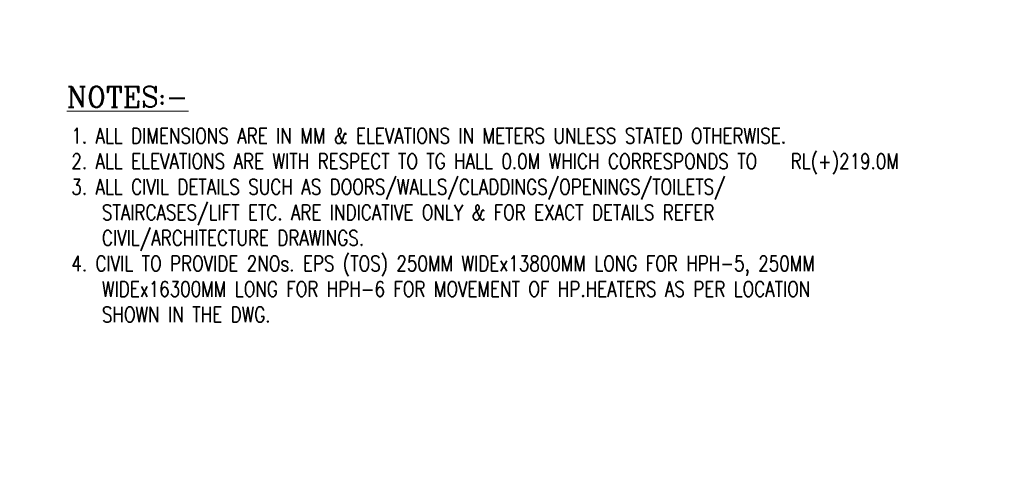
# Model space of a CAD drawing. Extents: x -287416 to 4934791, y -504132 to 1826789.
# Tile 120 of 132: x 102628 to 131555, y 165819 to 179348. Entities that reach past the tile are written whole.
import ezdxf

# ---------------------------------------------------------------- set-up
doc = ezdxf.new("R2010")
doc.units = 0
doc.header["$LTSCALE"] = 800
doc.header["$MEASUREMENT"] = 0
doc.layers.add('T', color=3, linetype='CONTINUOUS', lineweight=15)
doc.layers.add('TEXT', color=3, linetype='CONTINUOUS', lineweight=15)
doc.styles.add('R', font='ROMANC')
doc.styles.add('ROMANC', font='romanc')
doc.styles.add('ROMANS', font='ISO9.shx', dxfattribs={"width": 0.8})
doc.styles.add('S3', font='ROMANS1.SHX', dxfattribs={"width": 0.8})

msp = doc.modelspace()

# ---------------------------------------------------------------- texts
at = {"layer": 'T', "attachment_point": 1}
for s, insert, char_height, width, style in [('\\pi152.64;MACHINE ROOM \\P\\pi421.21;AT EL.24.5M', (-4564.8, 171463.8), 300, 3025.285, 'S3'), ('\\pi403.47; ROOF OF AHU \\P\\pi346.33;ROOM AT 27.0M', (69461.5, 167852.6), 400, 5702.174, 'ROMANC')]:
    msp.add_mtext(s, dxfattribs=dict(at, insert=insert, char_height=char_height, width=width, style=style))
at = {"layer": 'TEXT', "style": 'R'}
msp.add_text('%%UNOTES:-', height=600, dxfattribs=at).set_placement((104009.5, 176781.6))
at = {"layer": 'TEXT', "char_height": 450, "attachment_point": 1, "style": 'ROMANS'}
for s, insert, width in [('\\pi229.15;COLUMNS TO BE RAISED UPTO \\P\\pi1437.7;33.0M FOR PROVIDING \\P\\pi417.72;SUPPORTING STRUCTURE FOR  \\P\\pi512.01;CRITICAL PIPING AND POWER \\P\\pi2629.1;CYCLE PIPING', (50083.4, 179340), 8892.585), ('\\pi-450,l450;{\\Fromans|c0;1. ALL DIMENSIONS ARE IN MM & ELEVATIONS IN METERS UNLESS STATED OTHERWISE. \\P\\pi-900,l900;2. ALL ELEVATIONS ARE WITH RESPECT TO TG HALL 0.0M WHICH CORRESPONDS TO    RL(+)219.0M  \\P3. ALL CIVIL DETAILS SUCH AS DOORS/WALLS/CLADDINGS/OPENINGS/TOILETS/ STAIRCASES/LIFT ETC. ARE INDICATIVE ONLY & FOR EXACT DETAILS REFER CIVIL/ARCHITECTURE DRAWINGS. \\P4. CIVIL TO PROVIDE 2NOs. EPS (TOS) 250MM WIDEx13800MM LONG FOR HPH-5, 250MM WIDEx16300MM LONG FOR HPH-6 FOR MOVEMENT OF HP.HEATERS AS PER LOCATION SHOWN IN THE DWG. }', (104145.1, 176163.4), 25083.616)]:
    msp.add_mtext(s, dxfattribs=dict(at, insert=insert, width=width))

doc.saveas('drawing.dxf')
